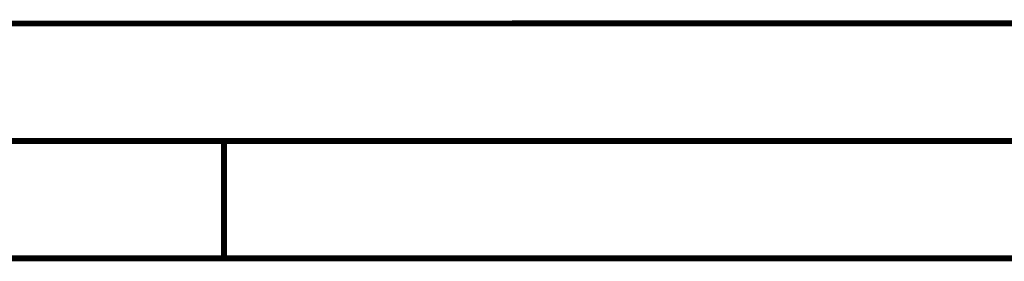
# Model space of a CAD drawing. Header units: millimetres. Extents: x 0 to 420, y -341 to 792.
# Tile 40 of 256: x 116 to 158, y 0 to 10. Entities that reach past the tile are written whole.
import ezdxf

# ---------------------------------------------------------------- set-up
doc = ezdxf.new("R2010")
doc.units = ezdxf.units.MM
doc.header["$LTSCALE"] = 23.1
doc.layers.get('0').update_dxf_attribs({"linetype": 'CONTINUOUS'})

msp = doc.modelspace()

# ---------------------------------------------------------------- linework, layer by layer
at = {"color": 7, "linetype": 'Continuous'}
msp.add_line((409.86, 10.0737), (25.007, 10.0134), dxfattribs=at)
at = {"color": 7, "linetype": 'Continuous', "const_width": 0.25}
for points in [[(409.8307, 10.048), (25, 10)], [(20, 5), (415, 5)], [(125, 0), (125, 5)], [(420, 0), (0, 0)]]:
    msp.add_lwpolyline(points, dxfattribs=at)

doc.saveas('drawing.dxf')
